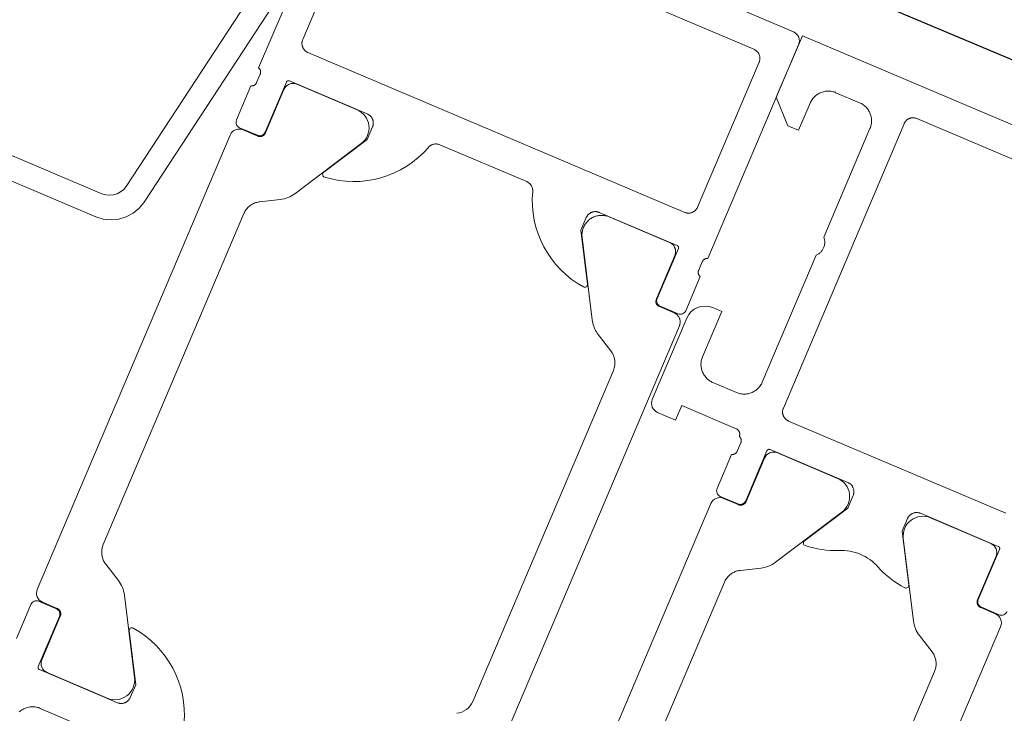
# Model space of a CAD drawing. Header units: metres. Extents: x 63115 to 703450, y -261936 to -53969.
# Tile 41 of 256: x 159221 to 159271, y -143805 to -143770. Entities that reach past the tile are written whole.
import ezdxf

# ---------------------------------------------------------------- set-up
doc = ezdxf.new("R2010")
doc.units = ezdxf.units.M
doc.layers.add('_01Hulplijnen', color=6, linetype='Continuous', plot=False)
for name, color, linetype in [('_02Binnenwanden', 2, 'Continuous'), ('_03-PROJECTION', 1, 'Continuous'), ('LAYER98', 7, 'Continuous')]:
    doc.layers.add(name, color=color, linetype=linetype)

# ---------------------------------------------------------------- blocks, each defined once
blk = doc.blocks.new('*U165')
at = {"layer": 'LAYER98', "color": 7, "linetype": 'Continuous', "lineweight": 9}
for points in [[(48.15, 57), (48.15, 55.5), (48.75, 55.5), (49.85, 56.6), (49.85, 60), (23.85, 60)], [(99.35, 60), (50.35, 60)], [(49.85, 59.5), (49.85, 47.7)], [(30.85, 58.4), (42.85, 58.4)], [(42.85, 58.4), (42.876, 58.399), (42.904, 58.397), (42.931, 58.393), (42.958, 58.388), (42.984, 58.382), (43.009, 58.374), (43.035, 58.365), (43.06, 58.354), (43.084, 58.342), (43.108, 58.328), (43.13, 58.314), (43.153, 58.298), (43.173, 58.281), (43.194, 58.263), (43.212, 58.244), (43.231, 58.224), (43.248, 58.203), (43.264, 58.181), (43.278, 58.158), (43.292, 58.134), (43.303, 58.11), (43.314, 58.085), (43.324, 58.06), (43.332, 58.034), (43.338, 58.008), (43.343, 57.981), (43.347, 57.954), (43.349, 57.927), (43.35, 57.9)], [(51.35, 57.9), (51.351, 57.927), (51.353, 57.954), (51.357, 57.981), (51.362, 58.007), (51.369, 58.034), (51.376, 58.06), (51.385, 58.085), (51.396, 58.11), (51.409, 58.134), (51.421, 58.158), (51.436, 58.18), (51.453, 58.202), (51.469, 58.224), (51.487, 58.244), (51.506, 58.263), (51.527, 58.281), (51.547, 58.298), (51.57, 58.314), (51.592, 58.328), (51.616, 58.342), (51.64, 58.354), (51.666, 58.365), (51.691, 58.374), (51.716, 58.382), (51.743, 58.388), (51.769, 58.393), (51.796, 58.397), (51.823, 58.399), (51.85, 58.4)], [(51.85, 58.4), (72.65, 58.4)], [(43.35, 57.9), (43.35, 42.2)], [(44.85, 57), (44.851, 57.055), (44.856, 57.109), (44.863, 57.162), (44.874, 57.215), (44.886, 57.268), (44.902, 57.32), (44.92, 57.371), (44.942, 57.42), (44.966, 57.469), (44.993, 57.516), (45.022, 57.562), (45.054, 57.606), (45.087, 57.648), (45.124, 57.688), (45.163, 57.726), (45.203, 57.763), (45.245, 57.797), (45.289, 57.828), (45.334, 57.857), (45.381, 57.884), (45.43, 57.908), (45.48, 57.929), (45.531, 57.948), (45.583, 57.964), (45.635, 57.977), (45.688, 57.987), (45.742, 57.995), (45.795, 57.999), (45.85, 58)], [(45.85, 58), (47.15, 58)], [(47.15, 58), (47.204, 57.999), (47.258, 57.995), (47.312, 57.987), (47.365, 57.977), (47.417, 57.964), (47.469, 57.948), (47.52, 57.929), (47.57, 57.908), (47.619, 57.884), (47.666, 57.857), (47.711, 57.828), (47.755, 57.797), (47.797, 57.763), (47.837, 57.726), (47.875, 57.688), (47.912, 57.648), (47.946, 57.606), (47.978, 57.562), (48.006, 57.516), (48.034, 57.469), (48.057, 57.42), (48.079, 57.371), (48.097, 57.32), (48.114, 57.268), (48.126, 57.215), (48.136, 57.162), (48.144, 57.109), (48.148, 57.055), (48.15, 57)], [(51.35, 49.9), (51.35, 57.9)], [(73.15, 57.9), (73.15, 49.9)], [(44.85, 51), (44.85, 57)], [(90.75, 38.7), (79.479, 38.7), (79.281, 38.72), (79.091, 38.778), (78.917, 38.873), (78.764, 39), (78.64, 39.155), (78.549, 39.332), (78.495, 39.522), (75.56, 55.782)], [(74.38, 55.563), (77.342, 39.145), (77.452, 38.763), (77.633, 38.41), (77.882, 38.1), (78.187, 37.846), (78.536, 37.656), (78.916, 37.54), (79.31, 37.5), (93.05, 37.5)], [(44.85, 50), (44.824, 50.029), (44.798, 50.06), (44.776, 50.092), (44.754, 50.125), (44.735, 50.159), (44.717, 50.195), (44.702, 50.231), (44.688, 50.268), (44.676, 50.305), (44.667, 50.344), (44.66, 50.382), (44.654, 50.421), (44.651, 50.461), (44.65, 50.5), (44.651, 50.539), (44.654, 50.579), (44.66, 50.618), (44.667, 50.656), (44.676, 50.695), (44.688, 50.732), (44.702, 50.769), (44.717, 50.805), (44.735, 50.841), (44.754, 50.875), (44.776, 50.908), (44.798, 50.94), (44.824, 50.971), (44.85, 51)], [(74.65, 47.7), (74.65, 51)], [(44.85, 43), (44.85, 50)], [(51.85, 49.4), (51.823, 49.401), (51.796, 49.403), (51.769, 49.406), (51.743, 49.412), (51.716, 49.418), (51.691, 49.426), (51.666, 49.435), (51.64, 49.446), (51.616, 49.458), (51.592, 49.471), (51.57, 49.486), (51.547, 49.502), (51.527, 49.519), (51.506, 49.537), (51.487, 49.556), (51.469, 49.576), (51.453, 49.597), (51.436, 49.619), (51.421, 49.642), (51.409, 49.666), (51.396, 49.69), (51.385, 49.715), (51.376, 49.74), (51.369, 49.766), (51.362, 49.792), (51.357, 49.819), (51.353, 49.846), (51.351, 49.873), (51.35, 49.9)], [(73.15, 49.9), (73.15, 49.873), (73.147, 49.846), (73.144, 49.819), (73.138, 49.792), (73.132, 49.766), (73.125, 49.74), (73.115, 49.715), (73.104, 49.69), (73.092, 49.666), (73.079, 49.642), (73.064, 49.619), (73.048, 49.597), (73.032, 49.576), (73.013, 49.556), (72.994, 49.537), (72.974, 49.519), (72.953, 49.502), (72.931, 49.486), (72.908, 49.471), (72.884, 49.458), (72.86, 49.446), (72.835, 49.435), (72.81, 49.426), (72.784, 49.418), (72.757, 49.412), (72.731, 49.406), (72.705, 49.403), (72.677, 49.401), (72.65, 49.4)], [(72.65, 49.4), (51.85, 49.4)], [(49.85, 47.7), (49.865, 47.695), (49.878, 47.69), (49.893, 47.684), (49.906, 47.677), (49.919, 47.669), (49.932, 47.661), (49.944, 47.652), (49.956, 47.642), (49.966, 47.632), (49.977, 47.621), (49.987, 47.609), (49.997, 47.597), (50.005, 47.585), (50.013, 47.572), (50.02, 47.559), (50.027, 47.545), (50.033, 47.531), (50.038, 47.517), (50.042, 47.502), (50.044, 47.487), (50.047, 47.472), (50.049, 47.457), (50.05, 47.442), (50.05, 47.427)], [(51.43, 47.58), (51.43, 47.587), (51.431, 47.593), (51.432, 47.6), (51.433, 47.606), (51.434, 47.612), (51.436, 47.619), (51.439, 47.625), (51.441, 47.631), (51.444, 47.636), (51.448, 47.642), (51.451, 47.648), (51.455, 47.653), (51.458, 47.658), (51.463, 47.663), (51.467, 47.667), (51.472, 47.672), (51.477, 47.676), (51.483, 47.68), (51.488, 47.683), (51.494, 47.686), (51.5, 47.689), (51.505, 47.692), (51.512, 47.694), (51.518, 47.696), (51.524, 47.698), (51.531, 47.699), (51.538, 47.699), (51.543, 47.7), (51.55, 47.7)], [(51.43, 44.82), (51.43, 47.58)], [(51.459, 47.19), (51.46, 47.217), (51.462, 47.244), (51.466, 47.271), (51.471, 47.297), (51.478, 47.324), (51.486, 47.35), (51.496, 47.375), (51.506, 47.4), (51.518, 47.424), (51.532, 47.448), (51.546, 47.47), (51.562, 47.493), (51.579, 47.514), (51.597, 47.534), (51.616, 47.553), (51.636, 47.571), (51.658, 47.588), (51.679, 47.604), (51.702, 47.618), (51.726, 47.632), (51.75, 47.644), (51.775, 47.655), (51.8, 47.664), (51.826, 47.672), (51.852, 47.678), (51.879, 47.683), (51.906, 47.687), (51.933, 47.689), (51.959, 47.69)], [(51.55, 47.7), (55.85, 47.7)], [(51.959, 47.69), (55.287, 47.69)], [(55.287, 47.69), (55.34, 47.688), (55.394, 47.684), (55.448, 47.677), (55.5, 47.667), (55.552, 47.654), (55.604, 47.638), (55.654, 47.62), (55.704, 47.599), (55.751, 47.575), (55.798, 47.549), (55.844, 47.521), (55.887, 47.49), (55.929, 47.456), (55.97, 47.42), (56.008, 47.383), (56.044, 47.343), (56.079, 47.302), (56.11, 47.258), (56.139, 47.213), (56.166, 47.167), (56.19, 47.119), (56.212, 47.07), (56.231, 47.019), (56.248, 46.968), (56.261, 46.916), (56.272, 46.864), (56.28, 46.811), (56.285, 46.757), (56.287, 46.703), (56.286, 46.65), (56.283, 46.596), (56.276, 46.543), (56.267, 46.49), (56.254, 46.438), (56.24, 46.386), (56.222, 46.335), (56.202, 46.286), (56.178, 46.237), (56.153, 46.19)], [(55.85, 47.7), (55.877, 47.699), (55.904, 47.697), (55.931, 47.694), (55.958, 47.688), (55.984, 47.682), (56.009, 47.674), (56.036, 47.665), (56.06, 47.654), (56.084, 47.642), (56.108, 47.629), (56.13, 47.614), (56.153, 47.598), (56.173, 47.581), (56.194, 47.563), (56.213, 47.544), (56.231, 47.524), (56.249, 47.503), (56.264, 47.481), (56.279, 47.458), (56.292, 47.434), (56.304, 47.41), (56.315, 47.385), (56.324, 47.36), (56.332, 47.334), (56.338, 47.308), (56.343, 47.281), (56.347, 47.254), (56.349, 47.227), (56.35, 47.2)], [(59.374, 47.352), (59.383, 47.378), (59.393, 47.404), (59.405, 47.428), (59.418, 47.452), (59.433, 47.476), (59.449, 47.498), (59.465, 47.52), (59.484, 47.54), (59.502, 47.56), (59.523, 47.578), (59.544, 47.595), (59.566, 47.612), (59.589, 47.627), (59.613, 47.64), (59.637, 47.653), (59.663, 47.664), (59.688, 47.673), (59.714, 47.681), (59.742, 47.688), (59.768, 47.693), (59.795, 47.697), (59.823, 47.699), (59.85, 47.7)], [(59.85, 47.7), (64.65, 47.7)], [(64.65, 47.7), (64.677, 47.699), (64.705, 47.697), (64.732, 47.693), (64.759, 47.688), (64.786, 47.681), (64.812, 47.673), (64.837, 47.664), (64.863, 47.653), (64.887, 47.64), (64.911, 47.627), (64.934, 47.612), (64.956, 47.595), (64.977, 47.578), (64.998, 47.56), (65.016, 47.54), (65.035, 47.52), (65.051, 47.498), (65.067, 47.476), (65.082, 47.452), (65.095, 47.428), (65.107, 47.404), (65.118, 47.378), (65.126, 47.352)], [(68.15, 47.2), (68.151, 47.227), (68.153, 47.254), (68.157, 47.281), (68.162, 47.307), (68.168, 47.333), (68.176, 47.359), (68.186, 47.385), (68.197, 47.41), (68.208, 47.434), (68.222, 47.458), (68.236, 47.48), (68.252, 47.502), (68.269, 47.523), (68.288, 47.543), (68.306, 47.563), (68.327, 47.581), (68.347, 47.598), (68.37, 47.614), (68.392, 47.628), (68.416, 47.641), (68.44, 47.653), (68.465, 47.664), (68.491, 47.674), (68.516, 47.681), (68.542, 47.688), (68.569, 47.693), (68.596, 47.697), (68.624, 47.699), (68.65, 47.7)], [(68.65, 47.7), (72.951, 47.7)], [(72.54, 47.69), (69.212, 47.69)], [(72.951, 47.7), (72.957, 47.699), (72.963, 47.699), (72.969, 47.698), (72.976, 47.697), (72.982, 47.695), (72.989, 47.693), (72.995, 47.691), (73, 47.688), (73.006, 47.686), (73.012, 47.682), (73.018, 47.679), (73.023, 47.675), (73.028, 47.671), (73.033, 47.667), (73.038, 47.662), (73.042, 47.657), (73.045, 47.652), (73.049, 47.647), (73.053, 47.642), (73.056, 47.636), (73.059, 47.63), (73.062, 47.624), (73.064, 47.618), (73.066, 47.612), (73.068, 47.605), (73.069, 47.599), (73.07, 47.593), (73.07, 47.586), (73.07, 47.58)], [(73.07, 47.58), (73.07, 44.82)], [(74.451, 47.427), (74.451, 47.442), (74.452, 47.457), (74.453, 47.472), (74.456, 47.487), (74.458, 47.502), (74.463, 47.516), (74.468, 47.531), (74.474, 47.545), (74.48, 47.558), (74.488, 47.572), (74.496, 47.585), (74.504, 47.597), (74.513, 47.609), (74.523, 47.621), (74.534, 47.632), (74.544, 47.642), (74.556, 47.652), (74.569, 47.661), (74.582, 47.669), (74.594, 47.677), (74.608, 47.684), (74.622, 47.69), (74.636, 47.695), (74.65, 47.7)], [(50.05, 47.427), (50.05, 46.973)], [(51.46, 44.79), (51.459, 47.19)], [(56.35, 47.2), (56.35, 46.5), (54.968, 44.107)], [(69.532, 44.107), (68.15, 46.5), (68.15, 47.2)], [(73.04, 44.79), (73.04, 47.19)], [(74.451, 46.973), (74.451, 47.427)], [(50.05, 46.973), (50.05, 46.958), (50.049, 46.943), (50.047, 46.928), (50.044, 46.913), (50.042, 46.898), (50.038, 46.884), (50.033, 46.869), (50.027, 46.855), (50.02, 46.842), (50.013, 46.828), (50.005, 46.815), (49.997, 46.803), (49.987, 46.791), (49.977, 46.78), (49.966, 46.769), (49.956, 46.758), (49.944, 46.749), (49.932, 46.74), (49.919, 46.731), (49.906, 46.723), (49.892, 46.717), (49.878, 46.71), (49.865, 46.705), (49.85, 46.7)], [(49.85, 46.7), (49.85, 44.82)], [(74.65, 46.7), (74.636, 46.705), (74.622, 46.71), (74.608, 46.716), (74.594, 46.723), (74.582, 46.731), (74.569, 46.739), (74.556, 46.748), (74.544, 46.758), (74.534, 46.768), (74.523, 46.779), (74.513, 46.791), (74.504, 46.803), (74.496, 46.815), (74.488, 46.828), (74.48, 46.841), (74.474, 46.855), (74.468, 46.869), (74.463, 46.884), (74.458, 46.898), (74.456, 46.913), (74.453, 46.928), (74.452, 46.943), (74.451, 46.958), (74.451, 46.973)], [(74.65, 44.82), (74.65, 46.7)], [(56.153, 46.19), (54.039, 42.529)], [(68.347, 46.19), (70.46, 42.529)], [(48.65, 45.5), (48.15, 45.5), (48.15, 43)], [(73.339, 44.49), (73.324, 44.49), (73.307, 44.492), (73.291, 44.494), (73.275, 44.497), (73.259, 44.501), (73.244, 44.506), (73.228, 44.511), (73.213, 44.518), (73.199, 44.525), (73.185, 44.533), (73.171, 44.542), (73.158, 44.551), (73.145, 44.561), (73.133, 44.572), (73.122, 44.584), (73.111, 44.596), (73.101, 44.608), (73.091, 44.622), (73.083, 44.635), (73.075, 44.649), (73.067, 44.664), (73.061, 44.679), (73.055, 44.694), (73.05, 44.71), (73.046, 44.726), (73.043, 44.741), (73.042, 44.758), (73.04, 44.774), (73.04, 44.79)], [(49.65, 40), (49.65, 44.5)], [(49.85, 43.99), (49.85, 44.017), (49.853, 44.044), (49.856, 44.071), (49.862, 44.097), (49.868, 44.124), (49.876, 44.15), (49.885, 44.175), (49.896, 44.2), (49.908, 44.224), (49.921, 44.248), (49.936, 44.271), (49.952, 44.292), (49.969, 44.314), (49.987, 44.334), (50.006, 44.353), (50.026, 44.371), (50.047, 44.388), (50.069, 44.404), (50.092, 44.418), (50.116, 44.432), (50.14, 44.444), (50.165, 44.455), (50.19, 44.464), (50.216, 44.472), (50.243, 44.478), (50.269, 44.483), (50.295, 44.487), (50.323, 44.489), (50.35, 44.49)], [(50.15, 44.52), (51.13, 44.52)], [(50.35, 44.49), (51.161, 44.49)], [(74.15, 44.49), (73.339, 44.49)], [(73.371, 44.52), (74.35, 44.52)], [(49.85, 18.91), (49.85, 43.99)], [(74.65, 18.91), (74.65, 43.99)], [(45.85, 42), (45.795, 42.001), (45.742, 42.006), (45.688, 42.013), (45.635, 42.023), (45.583, 42.036), (45.531, 42.052), (45.48, 42.071), (45.43, 42.093), (45.381, 42.116), (45.334, 42.143), (45.289, 42.172), (45.245, 42.204), (45.203, 42.238), (45.163, 42.274), (45.124, 42.312), (45.087, 42.353), (45.054, 42.395), (45.022, 42.439), (44.993, 42.484), (44.966, 42.531), (44.942, 42.58), (44.92, 42.63), (44.902, 42.681), (44.886, 42.732), (44.874, 42.785), (44.863, 42.838), (44.856, 42.892), (44.851, 42.946), (44.85, 43)], [(48.15, 43), (48.148, 42.946), (48.144, 42.892), (48.136, 42.838), (48.126, 42.785), (48.114, 42.732), (48.097, 42.681), (48.079, 42.63), (48.057, 42.58), (48.034, 42.531), (48.006, 42.484), (47.978, 42.439), (47.946, 42.395), (47.912, 42.353), (47.875, 42.312), (47.837, 42.274), (47.797, 42.238), (47.755, 42.204), (47.711, 42.172), (47.666, 42.143), (47.619, 42.116), (47.57, 42.093), (47.52, 42.071), (47.469, 42.052), (47.417, 42.036), (47.365, 42.023), (47.312, 42.013), (47.258, 42.006), (47.204, 42.001), (47.15, 42)], [(54.039, 42.529), (53.997, 42.46), (53.952, 42.394), (53.902, 42.33), (53.85, 42.27), (53.794, 42.211), (53.736, 42.156), (53.674, 42.105), (53.61, 42.056), (53.543, 42.012), (53.474, 41.97)], [(43.35, 42.2), (43.349, 42.173), (43.347, 42.146), (43.343, 42.119), (43.338, 42.093), (43.332, 42.066), (43.324, 42.04), (43.314, 42.015), (43.303, 41.99), (43.292, 41.966), (43.278, 41.942), (43.264, 41.919), (43.248, 41.897), (43.231, 41.876), (43.212, 41.856), (43.194, 41.837), (43.173, 41.819), (43.153, 41.802), (43.13, 41.786), (43.108, 41.771), (43.084, 41.758), (43.06, 41.746), (43.035, 41.736), (43.009, 41.726), (42.984, 41.718), (42.958, 41.712), (42.931, 41.707), (42.904, 41.703), (42.876, 41.701), (42.85, 41.7)], [(42.85, 41.7), (30.85, 41.7)], [(47.15, 42), (45.85, 42)], [(53.474, 41.97), (52.56, 41.458)], [(71.026, 41.97), (71.939, 41.458)], [(71.939, 41.458), (71.985, 41.43), (72.029, 41.401), (72.071, 41.369), (72.112, 41.335), (72.151, 41.299), (72.187, 41.261), (72.222, 41.221), (72.254, 41.179), (72.285, 41.136), (72.313, 41.091), (72.338, 41.044), (72.362, 40.997), (72.382, 40.948), (72.4, 40.898), (72.415, 40.847), (72.427, 40.796), (72.437, 40.744), (72.444, 40.691), (72.449, 40.638), (72.45, 40.586)], [(52.05, 40.586), (52.05, 22.314)], [(72.45, 40.586), (72.45, 22.314)], [(44.85, 40), (44.85, 40.016), (44.851, 40.032), (44.854, 40.048), (44.857, 40.064), (44.861, 40.08), (44.866, 40.096), (44.871, 40.111), (44.877, 40.126), (44.884, 40.14), (44.893, 40.155), (44.902, 40.168), (44.911, 40.181), (44.921, 40.194), (44.932, 40.206), (44.944, 40.218), (44.956, 40.229), (44.968, 40.239), (44.982, 40.248), (44.996, 40.257), (45.009, 40.265), (45.024, 40.272), (45.039, 40.279), (45.054, 40.284), (45.07, 40.289), (45.085, 40.293), (45.101, 40.296), (45.118, 40.298), (45.133, 40.3), (45.15, 40.3)], [(45.15, 40.3), (48.15, 40.3), (48.15, 39.5), (49.15, 39.5)], [(30.43, 39.88), (30.43, 39.886), (30.43, 39.893), (30.431, 39.899), (30.433, 39.906), (30.434, 39.912), (30.436, 39.918), (30.438, 39.924), (30.441, 39.93), (30.444, 39.936), (30.447, 39.942), (30.451, 39.947), (30.455, 39.953), (30.458, 39.958), (30.462, 39.962), (30.467, 39.967), (30.472, 39.971), (30.477, 39.976), (30.483, 39.979), (30.488, 39.983), (30.494, 39.986), (30.5, 39.989), (30.505, 39.991), (30.511, 39.994), (30.518, 39.996), (30.524, 39.997), (30.531, 39.998), (30.537, 39.999), (30.543, 40), (30.55, 40)], [(30.43, 37.12), (30.43, 39.88)], [(30.55, 40), (34.85, 40)], [(34.286, 39.99), (30.958, 39.99)], [(34.85, 40), (34.876, 39.999), (34.904, 39.997), (34.931, 39.993), (34.958, 39.988), (34.984, 39.982), (35.009, 39.974), (35.035, 39.964), (35.06, 39.954), (35.084, 39.942), (35.108, 39.928), (35.13, 39.914), (35.153, 39.898), (35.173, 39.881), (35.194, 39.863), (35.212, 39.844), (35.231, 39.824), (35.248, 39.802), (35.264, 39.781), (35.278, 39.758), (35.292, 39.734), (35.303, 39.71), (35.314, 39.685), (35.324, 39.66), (35.332, 39.634), (35.338, 39.607), (35.343, 39.581), (35.347, 39.554), (35.349, 39.527), (35.35, 39.5)], [(38.35, 39.5), (38.351, 39.527), (38.353, 39.554), (38.357, 39.581), (38.362, 39.607), (38.368, 39.634), (38.376, 39.66), (38.385, 39.685), (38.396, 39.71), (38.408, 39.734), (38.421, 39.758), (38.436, 39.781), (38.452, 39.802), (38.469, 39.824), (38.487, 39.844), (38.506, 39.863), (38.526, 39.881), (38.547, 39.898), (38.569, 39.914), (38.592, 39.928), (38.616, 39.942), (38.64, 39.954), (38.665, 39.965), (38.69, 39.974), (38.716, 39.982), (38.743, 39.988), (38.769, 39.993), (38.795, 39.997), (38.823, 39.999), (38.85, 40)], [(38.85, 40), (43.15, 40)], [(42.741, 39.99), (39.414, 39.99)], [(43.15, 40), (43.157, 40), (43.163, 39.999), (43.169, 39.998), (43.175, 39.997), (43.182, 39.996), (43.188, 39.994), (43.194, 39.991), (43.2, 39.989), (43.206, 39.986), (43.211, 39.983), (43.217, 39.979), (43.222, 39.976), (43.227, 39.971), (43.232, 39.967), (43.237, 39.962), (43.242, 39.958), (43.246, 39.953), (43.25, 39.947), (43.252, 39.942), (43.255, 39.936), (43.258, 39.93), (43.261, 39.924), (43.263, 39.918), (43.265, 39.912), (43.267, 39.906), (43.268, 39.899), (43.269, 39.893), (43.27, 39.886), (43.27, 39.88)], [(43.27, 39.88), (43.27, 37.12)], [(44.65, 39.727), (44.65, 39.742), (44.651, 39.757), (44.653, 39.772), (44.655, 39.787), (44.659, 39.802), (44.663, 39.816), (44.667, 39.831), (44.673, 39.845), (44.68, 39.858), (44.687, 39.872), (44.695, 39.885), (44.704, 39.897), (44.712, 39.909), (44.723, 39.92), (44.733, 39.931), (44.745, 39.942), (44.756, 39.951), (44.768, 39.96), (44.781, 39.969), (44.793, 39.977), (44.807, 39.983), (44.821, 39.99), (44.835, 39.995), (44.85, 40)], [(44.65, 39.273), (44.65, 39.727)], [(30.459, 39.49), (30.459, 37.09)], [(35.35, 39.5), (35.35, 38.8), (33.971, 36.412)], [(39.728, 36.412), (38.35, 38.8), (38.35, 39.5)], [(43.241, 37.09), (43.241, 39.49)], [(44.85, 39), (44.835, 39.004), (44.821, 39.01), (44.807, 39.016), (44.793, 39.023), (44.781, 39.031), (44.768, 39.039), (44.756, 39.048), (44.745, 39.058), (44.733, 39.068), (44.723, 39.079), (44.712, 39.091), (44.704, 39.103), (44.695, 39.115), (44.687, 39.128), (44.68, 39.141), (44.673, 39.155), (44.667, 39.169), (44.663, 39.183), (44.659, 39.198), (44.655, 39.213), (44.653, 39.228), (44.651, 39.243), (44.65, 39.258), (44.65, 39.273)], [(44.85, 37.12), (44.85, 39)], [(33.039, 34.829), (35.152, 38.49)], [(38.547, 38.49), (40.662, 34.829)], [(30.459, 37.09), (30.459, 37.074), (30.458, 37.058), (30.456, 37.042), (30.453, 37.026), (30.449, 37.01), (30.444, 36.994), (30.438, 36.979), (30.432, 36.964), (30.424, 36.95), (30.417, 36.936), (30.408, 36.922), (30.398, 36.909), (30.388, 36.896), (30.377, 36.884), (30.366, 36.872), (30.354, 36.862), (30.341, 36.851), (30.328, 36.842), (30.314, 36.833), (30.3, 36.825), (30.286, 36.818), (30.27, 36.812), (30.255, 36.806), (30.24, 36.801), (30.224, 36.797), (30.208, 36.794), (30.192, 36.792), (30.175, 36.791), (30.16, 36.79)], [(43.541, 36.79), (43.524, 36.791), (43.507, 36.792), (43.492, 36.794), (43.476, 36.797), (43.46, 36.801), (43.445, 36.806), (43.429, 36.812), (43.415, 36.818), (43.4, 36.825), (43.385, 36.833), (43.372, 36.842), (43.359, 36.851), (43.346, 36.862), (43.333, 36.872), (43.323, 36.884), (43.312, 36.896), (43.301, 36.909), (43.292, 36.922), (43.283, 36.936), (43.275, 36.95), (43.268, 36.964), (43.261, 36.979), (43.256, 36.994), (43.251, 37.01), (43.248, 37.026), (43.245, 37.042), (43.242, 37.058), (43.241, 37.074), (43.241, 37.09)], [(29.15, 36.82), (30.129, 36.82)], [(30.16, 36.79), (29.35, 36.79)], [(35.771, 36.647), (35.898, 36.704), (36.029, 36.754), (36.162, 36.796), (36.296, 36.831), (36.433, 36.857), (36.572, 36.877), (36.71, 36.889), (36.85, 36.892), (36.989, 36.889), (37.128, 36.877), (37.266, 36.857), (37.403, 36.831), (37.539, 36.796), (37.671, 36.754), (37.801, 36.704), (37.929, 36.647)], [(44.35, 36.79), (43.541, 36.79)], [(43.57, 36.82), (44.549, 36.82)], [(28.85, 36.29), (28.85, 20.25), (24.55, 20.25)], [(49.15, 20.25), (44.85, 20.25), (44.85, 36.29)], [(31.56, 33.758), (32.473, 34.271)], [(41.226, 34.271), (42.14, 33.758)], [(31.049, 32.886), (31.05, 32.939), (31.055, 32.991), (31.062, 33.044), (31.072, 33.096), (31.084, 33.147), (31.099, 33.198), (31.118, 33.248), (31.137, 33.297), (31.161, 33.344), (31.186, 33.391), (31.214, 33.436), (31.245, 33.479), (31.277, 33.521), (31.312, 33.561), (31.348, 33.599), (31.387, 33.635), (31.428, 33.669), (31.47, 33.701), (31.514, 33.73), (31.56, 33.758)], [(42.14, 33.758), (42.185, 33.73), (42.229, 33.701), (42.272, 33.669), (42.312, 33.635), (42.351, 33.599), (42.388, 33.561), (42.422, 33.521), (42.456, 33.479), (42.486, 33.436), (42.513, 33.391), (42.539, 33.344), (42.562, 33.297), (42.583, 33.248), (42.6, 33.198), (42.616, 33.147), (42.628, 33.096), (42.638, 33.044), (42.645, 32.991), (42.649, 32.939), (42.651, 32.886)], [(31.05, 14.615), (31.049, 32.886)], [(42.651, 32.886), (42.65, 14.615)], [(72.45, 22.314), (72.449, 22.261), (72.444, 22.209), (72.437, 22.156), (72.427, 22.104), (72.415, 22.053), (72.4, 22.002), (72.382, 21.952), (72.362, 21.903), (72.338, 21.855), (72.313, 21.809), (72.285, 21.764), (72.254, 21.721), (72.222, 21.679), (72.187, 21.639), (72.151, 21.601), (72.112, 21.565), (72.071, 21.531), (72.029, 21.499), (71.985, 21.469), (71.939, 21.442)], [(71.939, 21.442), (71.026, 20.929)], [(70.46, 20.372), (68.347, 16.71)], [(68.15, 15.7), (68.15, 16.4), (69.532, 18.793)], [(73.04, 18.11), (73.04, 18.126), (73.042, 18.142), (73.043, 18.158), (73.046, 18.175), (73.05, 18.19), (73.055, 18.206), (73.061, 18.221), (73.067, 18.236), (73.075, 18.25), (73.083, 18.265), (73.091, 18.278), (73.101, 18.292), (73.111, 18.304), (73.122, 18.316), (73.133, 18.328), (73.145, 18.339), (73.158, 18.349), (73.171, 18.358), (73.185, 18.367), (73.199, 18.375), (73.213, 18.382), (73.228, 18.389), (73.244, 18.394), (73.259, 18.399), (73.275, 18.403), (73.291, 18.406), (73.307, 18.408), (73.324, 18.41), (73.339, 18.41)], [(73.04, 15.71), (73.04, 18.11)], [(73.07, 18.08), (73.07, 15.32)], [(73.339, 18.41), (74.15, 18.41)], [(74.35, 18.38), (73.37, 18.38)], [(74.65, 16.2), (74.65, 18.08)], [(68.65, 15.2), (68.623, 15.201), (68.596, 15.203), (68.569, 15.207), (68.542, 15.212), (68.516, 15.218), (68.49, 15.226), (68.464, 15.236), (68.44, 15.246), (68.416, 15.258), (68.392, 15.271), (68.37, 15.286), (68.347, 15.302), (68.326, 15.319), (68.306, 15.337), (68.287, 15.356), (68.269, 15.376), (68.251, 15.397), (68.236, 15.419), (68.221, 15.442), (68.208, 15.466), (68.196, 15.49), (68.185, 15.515), (68.176, 15.54), (68.168, 15.566), (68.162, 15.593), (68.157, 15.619), (68.153, 15.646), (68.151, 15.673), (68.15, 15.7)], [(72.95, 15.2), (68.65, 15.2)], [(69.212, 15.21), (72.54, 15.21)], [(73.07, 15.32), (73.07, 15.313), (73.069, 15.307), (73.068, 15.301), (73.067, 15.294), (73.066, 15.288), (73.064, 15.282), (73.061, 15.276), (73.059, 15.27), (73.056, 15.264), (73.052, 15.258), (73.049, 15.253), (73.045, 15.247), (73.042, 15.242), (73.037, 15.238), (73.033, 15.233), (73.028, 15.229), (73.023, 15.224), (73.017, 15.221), (73.012, 15.217), (73.006, 15.214), (73, 15.211), (72.995, 15.208), (72.988, 15.206), (72.982, 15.204), (72.976, 15.203), (72.969, 15.202), (72.962, 15.201), (72.957, 15.2), (72.95, 15.2)], [(68.85, 13.4), (72.15, 13.4)], [(72.15, 13.4), (72.204, 13.399), (72.258, 13.395), (72.312, 13.387), (72.365, 13.377), (72.417, 13.364), (72.469, 13.348), (72.52, 13.329), (72.57, 13.308), (72.619, 13.284), (72.666, 13.257), (72.711, 13.228), (72.755, 13.197), (72.797, 13.163), (72.837, 13.126), (72.875, 13.088), (72.912, 13.048), (72.946, 13.006), (72.978, 12.962), (73.006, 12.916), (73.034, 12.869), (73.057, 12.82)]]:
    blk.add_lwpolyline(points, dxfattribs=at)
for points in [[(50.35, 60, 0.414568), (49.85, 59.5)], [(69.212, 47.69, 0.57735), (68.347, 46.19)], [(73.04, 47.19, 0.414254), (72.54, 47.69)], [(55.102, 43.901, 0.299183), (59.375, 47.352)], [(65.126, 47.352, 0.299214), (69.399, 43.9)], [(49.65, 44.5, 0.414188), (48.65, 45.5)], [(49.85, 44.82, 0.414214), (50.15, 44.52)], [(51.13, 44.52, 0.414214), (51.43, 44.82)], [(51.161, 44.49, 0.414254), (51.46, 44.79)], [(73.07, 44.82, 0.414214), (73.371, 44.52)], [(74.35, 44.52, 0.414214), (74.65, 44.82)], [(54.968, 44.107, 0.610538), (55.102, 43.901)], [(69.399, 43.9, 0.610538), (69.532, 44.107)], [(74.65, 43.99, 0.414214), (74.15, 44.49)], [(70.46, 42.529, 0.134733), (71.026, 41.97)], [(52.56, 41.458, 0.271196), (52.05, 40.586)], [(30.958, 39.99, 0.414254), (30.459, 39.49)], [(35.152, 38.49, 0.57735), (34.286, 39.99)], [(39.414, 39.99, 0.57735), (38.547, 38.49)], [(43.241, 39.49, 0.414254), (42.741, 39.99)], [(49.15, 39.5, 0.414232), (49.65, 40)], [(28.85, 37.12, 0.414214), (29.15, 36.82)], [(30.129, 36.82, 0.414214), (30.43, 37.12)], [(43.27, 37.12, 0.414214), (43.57, 36.82)], [(44.549, 36.82, 0.414214), (44.85, 37.12)], [(29.35, 36.79, 0.414201), (28.85, 36.29)], [(34.102, 36.204, 0.093543), (35.771, 36.648)], [(37.929, 36.647, 0.093543), (39.598, 36.204)], [(44.85, 36.29, 0.414201), (44.35, 36.79)], [(33.971, 36.412, 0.602017), (34.102, 36.204)], [(39.598, 36.204, 0.602017), (39.729, 36.412)], [(32.473, 34.271, 0.134733), (33.038, 34.829)], [(40.662, 34.829, 0.134733), (41.226, 34.271)], [(52.05, 22.314, 0.271196), (52.56, 21.443)], [(71.026, 20.929, 0.134733), (70.461, 20.371)], [(69.398, 18.999, 0.299201), (65.126, 15.548)], [(69.532, 18.793, 0.610538), (69.398, 18.999)], [(74.15, 18.41, 0.414214), (74.65, 18.91)], [(73.37, 18.38, 0.414214), (73.07, 18.08)], [(74.65, 18.08, 0.414214), (74.35, 18.38)], [(68.347, 16.71, 0.57735), (69.212, 15.21)], [(72.54, 15.21, 0.414254), (73.04, 15.71)]]:
    blk.add_lwpolyline(points, format="xyb", dxfattribs=at)
blk = doc.blocks.new('pui_02')
at = {"layer": '_01Hulplijnen'}
blk.add_lwpolyline([(-3683.244, -2153.989), (-2813.27, -2519.632), (-1888.232, -2684.239), (-1593.735, -2716.683), (0, -2821.903)], dxfattribs=at)
at = {"layer": '_03-PROJECTION', "xscale": -1, "rotation": 337}
blk.add_blockref('*U165', (-2815.71, -2587.147), dxfattribs=at)

msp = doc.modelspace()

# ---------------------------------------------------------------- block references
at = {"layer": '_02Binnenwanden'}
msp.add_blockref('pui_02', (162099.369, -141258.61), dxfattribs=at)

doc.saveas('drawing.dxf')
